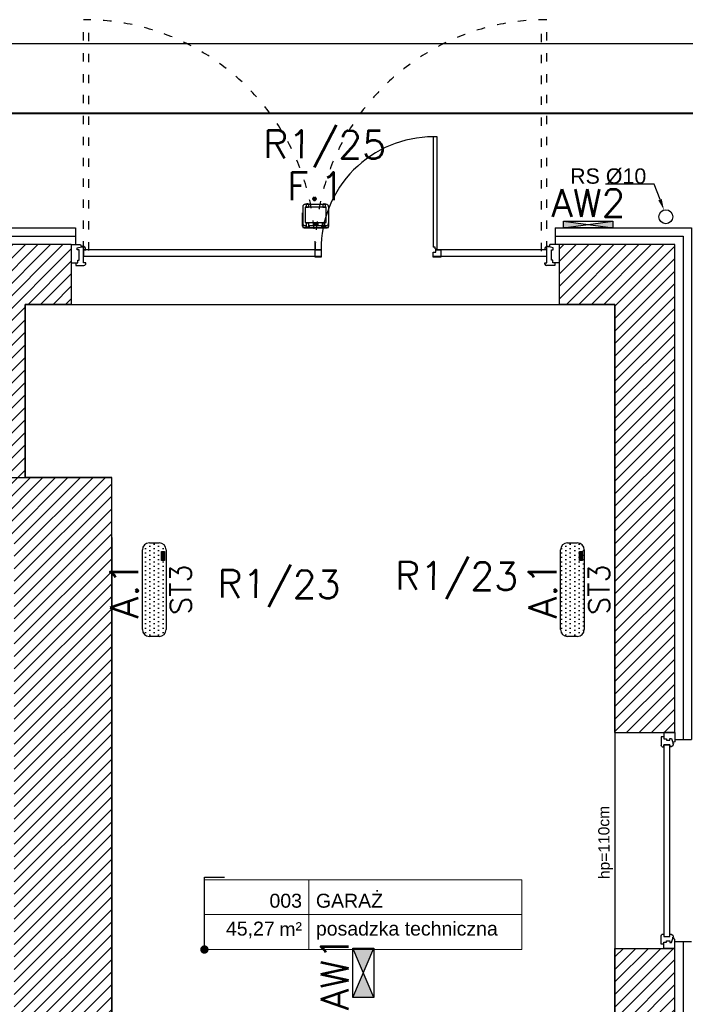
# Model space of a CAD drawing. Header units: millimetres. Extents: x 22250 to 51280, y -5012 to 7692.
# Tile 99 of 183: x 39904 to 40381, y 2942 to 3648. Entities that reach past the tile are written whole.
import ezdxf
from ezdxf import colors
from ezdxf.entities.mleader import LeaderData, LeaderLine
from ezdxf.enums import TextEntityAlignment as Align
from ezdxf.math import Vec2, Vec3

# ---------------------------------------------------------------- set-up
doc = ezdxf.new("R2010")
doc.units = ezdxf.units.MM
doc.linetypes.add('ACAD_ISO03W100', pattern=[30, 12, -18])
for name, color, linetype in [('_BI_LOGO', 140, 'Continuous'), ('_BI_OSW_OPIS', 140, 'Continuous'), ('_BI_OSW_OPRAWY', 140, 'Continuous'), ('E_podklad', 252, 'Continuous')]:
    doc.layers.add(name, color=color, linetype=linetype)
doc.layers.add('E_Obwody', color=3, linetype='Continuous', lineweight=13)
doc.styles.add('ARIAL', font='arial.ttf')
doc.styles.add('romans', font='romans.shx')
doc.styles.get("Standard").update_dxf_attribs({"font": 'arial.ttf'})
doc.linetypes.add('BATTING', pattern='A,0.0001,-0.1,[134,ltypeshp.shx,S=0.1,R=0,X=-0.1,Y=0],-0.2,[134,ltypeshp.shx,S=0.1,R=180,X=0.1,Y=0],-0.1', length=0.4001)

# ---------------------------------------------------------------- blocks, each defined once
blk = doc.blocks.new('*U206')
at = {"color": 144}
for p, q in [((45, 0), (45, -8)), ((45, 0), (51.68, 0)), ((45, 0), (45, -8)), ((51.68, 0), (52.26, -1.55)), ((193.32, 0), (192.74, -1.55)), ((200, 0), (193.32, 0)), ((200, 0), (200, -8)), ((49.24, -2.4), (52.26, -1.55)), ((49.24, -3.73), (49.24, -2.4)), ((50.61, -3.73), (49.24, -3.73)), ((49.59, -8), (49.59, -6.06)), ((49.59, -6.06), (50.61, -6.06)), ((50.61, -6.06), (50.61, -3.73)), ((52.26, -1.55), (53.11, -1.55)), ((53.11, -1.55), (53.01, -1.01)), ((53.75, -7.98), (53.75, -3.66)), ((53.75, -3.66), (55.38, -3.66)), ((191.25, -3.66), (189.62, -3.66)), ((191.25, -7.98), (191.25, -3.66)), ((191.89, -1.55), (191.99, -1.01)), ((192.74, -1.55), (191.89, -1.55)), ((195.76, -2.4), (192.74, -1.55)), ((194.39, -6.06), (194.39, -3.73)), ((194.39, -3.73), (195.76, -3.73)), ((195.41, -6.06), (194.39, -6.06)), ((195.41, -8), (195.41, -6.06)), ((195.76, -3.73), (195.76, -2.4)), ((45, -8), (48.2, -8)), ((48.2, -8), (48.2, -9.92)), ((48.2, -8), (49.59, -8)), ((48.2, -9.92), (54.06, -9.92)), ((55.34, -7.98), (53.75, -7.98)), ((55.34, -9.03), (55.34, -7.98)), ((189.66, -9.03), (189.66, -7.98)), ((189.66, -7.98), (191.25, -7.98)), ((196.8, -9.92), (190.94, -9.92)), ((196.8, -8), (195.41, -8)), ((200, -8), (196.8, -8)), ((196.8, -8), (196.8, -9.92))]:
    blk.add_line(p, q, dxfattribs=at)
blk.add_lwpolyline([(53.75, -3.66), (191.25, -3.66), (191.25, -7.98), (53.75, -7.98)], close=True, dxfattribs=at)
for centre, radius, start, end in [((52.87, -3.52), 2.51, 356.81051, 86.81051), ((192.13, -3.52), 2.51, 93.18949, 183.18949), ((53.97, -8.42), 1.5, 273.35533, 335.68535), ((191.03, -8.42), 1.5, 204.31465, 266.64467)]:
    blk.add_arc(centre, radius, start, end, dxfattribs=at)
blk = doc.blocks.new('*U211')
at = {"lineweight": 5}
for p, q in [((-75, -25), (-75, 25)), ((-75, 25), (0, 25)), ((0, 0), (0, 25)), ((0, 25), (152.71, 25)), ((152.71, 25), (152.71, -25)), ((-75, -25), (0, -25)), ((152.71, -25), (0, -25))]:
    blk.add_line(p, q, dxfattribs=at)
at = {"lineweight": 5, "ltscale": 18.5}
for p, q in [((0, 25), (0, -25)), ((-75, 0), (152.71, 0))]:
    blk.add_line(p, q, dxfattribs=at)
at = {"lineweight": 5, "ltscale": 18.5, "insert": (-5, -10.38), "char_height": 10, "attachment_point": 6, "style": 'ARIAL'}
blk.add_mtext('\\A1;m²', dxfattribs=at)
at = {"lineweight": 5, "style": 'ARIAL'}
blk.add_attdef('1NR', text='', height=10, dxfattribs=at).set_placement((-5, 5), align=Align.RIGHT)
blk.add_attdef('2POM', (5, 5), '', height=10, dxfattribs=at)
blk.add_attdef('4PL2', text='', height=10, dxfattribs=at).set_placement((-24.57, -5), align=Align.TOP_RIGHT)
blk.add_attdef('3POS', text='', height=10, dxfattribs=at).set_placement((5, -5), align=Align.TOP_LEFT)
blk = doc.blocks.new('_Dot')
at = {"color": 0, "linetype": 'ByBlock', "lineweight": -2}
blk.add_line((-0.5, 0), (-1, 0), dxfattribs=at)
at = {"color": 0, "linetype": 'ByBlock', "const_width": 0.5}
blk.add_lwpolyline([(-0.25, 0, 1), (0.25, 0, 1)], format="xyb", close=True, dxfattribs=at)
blk = doc.blocks.new('*U967')
blk.add_lwpolyline([(-71, 0), (0, 0), (0, 42), (-71, 42)], close=True)
at = {"lineweight": 40}
blk.add_lwpolyline([(-68, 1), (-1, 1), (-1, 41), (-68, 41)], close=True, dxfattribs=at)
blk = doc.blocks.new('BI_LOGO')
at = {"layer": '_BI_LOGO', "linetype": 'Continuous'}
for p, q in [((0, 2.16), (6.37, 2.16)), ((0, 0), (0, 2.16)), ((6.37, 0), (0, 0)), ((0.17, 0.57), (0.17, 1.93)), ((0.17, 1.93), (0.75, 1.93)), ((0.76, 0.57), (0.17, 0.57)), ((0.45, 1.67), (0.82, 1.67)), ((0.45, 1.39), (0.45, 1.67)), ((0.82, 1.39), (0.45, 1.39)), ((0.45, 1.16), (0.84, 1.16)), ((0.45, 0.81), (0.45, 1.16)), ((0.84, 0.81), (0.45, 0.81)), ((0.75, 1.93), (0.8, 1.93)), ((0.81, 0.57), (0.76, 0.57)), ((0.8, 1.93), (0.84, 1.92)), ((0.86, 0.57), (0.81, 0.57)), ((0.82, 1.67), (0.85, 1.67)), ((0.85, 1.4), (0.82, 1.39)), ((0.84, 1.92), (0.89, 1.92)), ((0.84, 1.16), (0.87, 1.16)), ((0.87, 0.82), (0.84, 0.81)), ((0.85, 1.67), (0.88, 1.66)), ((0.88, 1.4), (0.85, 1.4)), ((0.9, 0.57), (0.86, 0.57)), ((0.87, 1.16), (0.9, 1.15)), ((0.9, 0.82), (0.87, 0.82)), ((0.88, 1.66), (0.9, 1.65)), ((0.9, 1.42), (0.88, 1.4)), ((0.89, 1.92), (0.93, 1.91)), ((0.9, 1.65), (0.92, 1.63)), ((0.92, 1.43), (0.9, 1.42)), ((0.9, 1.15), (0.92, 1.13)), ((0.93, 0.84), (0.9, 0.82)), ((0.94, 0.58), (0.9, 0.57)), ((0.92, 1.63), (0.94, 1.61)), ((0.94, 1.45), (0.92, 1.43)), ((0.92, 1.13), (0.95, 1.12)), ((0.93, 1.91), (0.97, 1.91)), ((0.95, 0.85), (0.93, 0.84)), ((0.94, 1.61), (0.95, 1.59)), ((0.95, 1.47), (0.94, 1.45)), ((0.98, 0.59), (0.94, 0.58)), ((0.95, 1.59), (0.96, 1.57)), ((0.96, 1.5), (0.95, 1.47)), ((0.95, 1.12), (0.96, 1.1)), ((0.96, 0.87), (0.95, 0.85)), ((0.96, 1.57), (0.96, 1.54)), ((0.96, 1.54), (0.96, 1.52)), ((0.96, 1.52), (0.96, 1.5)), ((0.96, 1.1), (0.98, 1.08)), ((0.98, 0.89), (0.96, 0.87)), ((0.97, 1.91), (1, 1.9)), ((0.98, 1.08), (0.99, 1.05)), ((0.99, 0.92), (0.98, 0.89)), ((1.04, 0.61), (0.98, 0.59)), ((0.99, 1.05), (0.99, 1.03)), ((0.99, 1.03), (1, 1)), ((1, 0.94), (0.99, 0.92)), ((1, 1.9), (1.06, 1.88)), ((1, 1), (1, 0.97)), ((1, 0.97), (1, 0.94)), ((1.09, 0.63), (1.04, 0.61)), ((1.06, 1.88), (1.1, 1.86)), ((1.11, 1.31), (1.08, 1.29)), ((1.08, 1.29), (1.13, 1.27)), ((1.14, 0.66), (1.09, 0.63)), ((1.1, 1.86), (1.14, 1.83)), ((1.13, 1.33), (1.11, 1.31)), ((1.16, 1.36), (1.13, 1.33)), ((1.13, 1.27), (1.17, 1.25)), ((1.14, 1.83), (1.18, 1.79)), ((1.18, 0.69), (1.14, 0.66)), ((1.18, 1.39), (1.16, 1.36)), ((1.17, 1.25), (1.2, 1.22)), ((1.18, 1.79), (1.2, 1.76)), ((1.2, 1.43), (1.18, 1.39)), ((1.22, 0.74), (1.18, 0.69)), ((1.2, 1.76), (1.22, 1.72)), ((1.22, 1.46), (1.2, 1.43)), ((1.2, 1.22), (1.23, 1.18)), ((1.22, 1.72), (1.23, 1.68)), ((1.23, 1.5), (1.22, 1.46)), ((1.25, 0.79), (1.22, 0.74)), ((1.23, 1.68), (1.24, 1.64)), ((1.24, 1.54), (1.23, 1.5)), ((1.23, 1.18), (1.25, 1.13)), ((1.24, 1.64), (1.24, 1.59)), ((1.24, 1.59), (1.24, 1.54)), ((1.25, 1.13), (1.27, 1.1)), ((1.26, 0.83), (1.25, 0.79)), ((1.27, 0.87), (1.26, 0.83)), ((1.27, 1.15), (1.28, 1.19)), ((1.27, 1.1), (1.27, 1.15)), ((1.27, 1.05), (1.27, 1.1)), ((1.27, 1.01), (1.27, 1.05)), ((1.27, 0.96), (1.27, 1.01)), ((1.28, 0.91), (1.27, 0.96)), ((1.28, 0.91), (1.27, 0.87)), ((1.28, 1.19), (1.29, 1.23)), ((1.29, 0.88), (1.28, 0.91)), ((1.29, 1.23), (1.3, 1.27)), ((1.3, 0.84), (1.29, 0.88)), ((1.3, 1.27), (1.32, 1.32)), ((1.31, 0.81), (1.3, 0.84)), ((1.33, 0.77), (1.31, 0.81)), ((1.32, 1.32), (1.35, 1.37)), ((1.35, 0.73), (1.33, 0.77)), ((1.35, 1.37), (1.37, 1.41)), ((1.38, 0.7), (1.35, 0.73)), ((1.37, 1.41), (1.4, 1.44)), ((1.4, 0.67), (1.38, 0.7)), ((1.4, 1.44), (1.44, 1.48)), ((1.43, 0.64), (1.4, 0.67)), ((1.47, 0.62), (1.43, 0.64)), ((1.44, 1.48), (1.48, 1.51)), ((1.5, 0.59), (1.47, 0.62)), ((1.48, 1.51), (1.52, 1.54)), ((1.54, 0.58), (1.5, 0.59)), ((1.52, 1.54), (1.56, 1.56)), ((2.18, 0.99), (1.53, 0.98)), ((1.53, 0.98), (1.54, 0.93)), ((1.54, 0.93), (1.56, 0.88)), ((1.58, 0.56), (1.54, 0.58)), ((1.56, 1.56), (1.6, 1.57)), ((1.57, 1.22), (1.56, 1.17)), ((1.56, 1.17), (1.93, 1.17)), ((1.56, 0.88), (1.58, 0.83)), ((1.58, 1.27), (1.57, 1.22)), ((1.61, 1.31), (1.58, 1.27)), ((1.58, 0.83), (1.6, 0.8)), ((1.62, 0.55), (1.58, 0.56)), ((1.6, 1.57), (1.65, 1.58)), ((1.6, 0.8), (1.64, 0.77)), ((1.65, 1.34), (1.61, 1.31)), ((1.66, 0.54), (1.62, 0.55)), ((1.64, 0.77), (1.68, 0.76)), ((1.65, 1.58), (1.7, 1.59)), ((1.7, 1.36), (1.65, 1.34)), ((1.71, 0.53), (1.66, 0.54)), ((1.68, 0.76), (1.73, 0.75)), ((1.7, 1.59), (1.75, 1.59)), ((1.75, 1.36), (1.7, 1.36)), ((1.75, 0.53), (1.71, 0.53)), ((1.73, 0.75), (1.77, 0.75)), ((1.75, 1.59), (1.8, 1.59)), ((1.79, 1.35), (1.75, 1.36)), ((1.8, 0.53), (1.75, 0.53)), ((1.77, 0.75), (1.8, 0.76)), ((1.83, 1.33), (1.79, 1.35)), ((1.8, 1.59), (1.85, 1.58)), ((1.8, 0.76), (1.83, 0.77)), ((1.85, 0.54), (1.8, 0.53)), ((1.87, 1.3), (1.83, 1.33)), ((1.83, 0.77), (1.86, 0.79)), ((1.85, 1.58), (1.89, 1.57)), ((1.9, 0.55), (1.85, 0.54)), ((1.86, 0.79), (1.88, 0.81)), ((1.9, 1.26), (1.87, 1.3)), ((1.88, 0.81), (1.89, 0.83)), ((1.89, 1.57), (1.93, 1.56)), ((1.89, 0.83), (1.9, 0.86)), ((1.92, 1.22), (1.9, 1.26)), ((1.9, 0.86), (2.2, 0.86)), ((1.95, 0.56), (1.9, 0.55)), ((1.93, 1.17), (1.92, 1.22)), ((1.93, 1.56), (1.97, 1.54)), ((1.99, 0.59), (1.95, 0.56)), ((1.97, 1.54), (2.01, 1.51)), ((2.04, 0.61), (1.99, 0.59)), ((2.01, 1.51), (2.05, 1.49)), ((2.08, 0.64), (2.04, 0.61)), ((2.05, 1.49), (2.08, 1.45)), ((2.08, 1.45), (2.11, 1.42)), ((2.11, 0.68), (2.08, 0.64)), ((2.11, 1.42), (2.13, 1.38)), ((2.14, 0.72), (2.11, 0.68)), ((2.13, 1.38), (2.15, 1.34)), ((2.17, 0.76), (2.14, 0.72)), ((2.15, 1.34), (2.18, 1.29)), ((2.17, 1.06), (2.18, 1.11)), ((2.18, 0.99), (2.17, 1.06)), ((2.18, 0.8), (2.17, 0.76)), ((2.18, 1.29), (2.19, 1.25)), ((2.18, 1.15), (2.19, 1.19)), ((2.18, 1.11), (2.18, 1.15)), ((2.18, 0.96), (2.18, 0.99)), ((2.19, 0.91), (2.18, 0.96)), ((2.2, 0.86), (2.18, 0.8)), ((2.19, 1.24), (2.2, 1.28)), ((2.19, 1.25), (2.19, 1.24)), ((2.19, 1.19), (2.19, 1.24)), ((2.21, 0.86), (2.19, 0.91)), ((2.19, 0.46), (2.48, 0.46)), ((2.2, 0.4), (2.19, 0.46)), ((2.2, 1.28), (2.22, 1.32)), ((2.21, 0.36), (2.2, 0.4)), ((2.22, 0.81), (2.21, 0.86)), ((2.22, 0.33), (2.21, 0.36)), ((2.22, 1.32), (2.23, 1.37)), ((2.24, 0.77), (2.22, 0.81)), ((2.24, 0.32), (2.22, 0.33)), ((2.23, 1.37), (2.26, 1.41)), ((2.27, 0.73), (2.24, 0.77)), ((2.26, 0.29), (2.24, 0.32)), ((2.26, 1.41), (2.28, 1.45)), ((2.29, 0.26), (2.26, 0.29)), ((2.29, 0.7), (2.27, 0.73)), ((2.28, 1.45), (2.31, 1.48)), ((2.32, 0.66), (2.29, 0.7)), ((2.33, 0.23), (2.29, 0.26)), ((2.31, 1.48), (2.35, 1.51)), ((2.36, 0.63), (2.32, 0.66)), ((2.38, 0.21), (2.33, 0.23)), ((2.35, 1.51), (2.38, 1.54)), ((2.39, 0.61), (2.36, 0.63)), ((2.38, 1.54), (2.43, 1.56)), ((2.43, 0.18), (2.38, 0.21)), ((2.43, 0.59), (2.39, 0.61)), ((2.43, 1.56), (2.47, 1.57)), ((2.48, 0.58), (2.43, 0.59)), ((2.46, 0.17), (2.43, 0.18)), ((2.43, 0.18), (2.43, 0.18)), ((2.46, 1.15), (2.45, 1.1)), ((2.45, 1.1), (2.45, 1.05)), ((2.45, 1.05), (2.45, 1)), ((2.45, 1), (2.46, 0.96)), ((2.47, 1.19), (2.46, 1.15)), ((2.46, 0.96), (2.47, 0.92)), ((2.5, 0.16), (2.46, 0.17)), ((2.47, 1.57), (2.52, 1.58)), ((2.48, 1.22), (2.47, 1.19)), ((2.47, 0.92), (2.49, 0.88)), ((2.49, 1.26), (2.48, 1.22)), ((2.52, 0.57), (2.48, 0.58)), ((2.48, 0.46), (2.49, 0.43)), ((2.51, 1.28), (2.49, 1.26)), ((2.49, 0.88), (2.51, 0.85)), ((2.49, 0.43), (2.52, 0.41)), ((2.55, 0.16), (2.5, 0.16)), ((2.53, 1.31), (2.51, 1.28)), ((2.51, 0.85), (2.54, 0.83)), ((2.52, 1.58), (2.58, 1.58)), ((2.57, 0.57), (2.52, 0.57)), ((2.52, 0.41), (2.54, 0.38)), ((2.56, 1.32), (2.53, 1.31)), ((2.54, 0.83), (2.57, 0.8)), ((2.54, 0.38), (2.57, 0.37)), ((2.59, 0.16), (2.55, 0.16)), ((2.59, 1.34), (2.56, 1.32)), ((2.57, 0.8), (2.61, 0.79)), ((2.61, 0.57), (2.57, 0.57)), ((2.57, 0.37), (2.62, 0.37)), ((2.58, 1.58), (2.64, 1.58)), ((2.62, 1.34), (2.59, 1.34)), ((2.64, 0.15), (2.59, 0.16)), ((2.61, 0.79), (2.65, 0.79)), ((2.65, 0.57), (2.61, 0.57)), ((2.65, 1.35), (2.62, 1.34)), ((2.62, 0.37), (2.66, 0.37)), ((2.64, 1.58), (2.7, 1.57)), ((2.69, 0.15), (2.64, 0.15)), ((2.71, 1.34), (2.65, 1.35)), ((2.65, 0.79), (2.71, 0.79)), ((2.69, 0.58), (2.65, 0.57)), ((2.66, 0.37), (2.7, 0.37)), ((2.73, 0.59), (2.69, 0.58)), ((2.74, 0.16), (2.69, 0.15)), ((2.7, 1.57), (2.75, 1.55)), ((2.7, 0.37), (2.74, 0.38)), ((2.75, 1.33), (2.71, 1.34)), ((2.71, 0.79), (2.75, 0.81)), ((2.77, 0.6), (2.73, 0.59)), ((2.74, 0.38), (2.77, 0.39)), ((2.78, 0.16), (2.74, 0.16)), ((2.75, 1.55), (2.79, 1.52)), ((2.79, 1.3), (2.75, 1.33)), ((2.75, 0.81), (2.79, 0.83)), ((2.8, 0.62), (2.77, 0.6)), ((2.77, 0.39), (2.8, 0.41)), ((2.83, 0.17), (2.78, 0.16)), ((2.79, 1.52), (2.83, 1.49)), ((2.82, 1.27), (2.79, 1.3)), ((2.79, 0.83), (2.82, 0.87)), ((2.83, 0.64), (2.8, 0.62)), ((2.8, 0.41), (2.83, 0.43)), ((2.84, 1.22), (2.82, 1.27)), ((2.82, 0.87), (2.84, 0.91)), ((2.83, 1.49), (2.86, 1.44)), ((2.86, 0.67), (2.83, 0.64)), ((2.83, 0.43), (2.84, 0.46)), ((2.87, 0.18), (2.83, 0.17)), ((2.86, 1.17), (2.84, 1.22)), ((2.84, 0.91), (2.86, 0.96)), ((2.84, 0.46), (2.85, 0.5)), ((2.85, 0.5), (2.86, 0.54)), ((2.86, 1.44), (2.86, 1.56)), ((2.86, 1.56), (3.13, 1.56)), ((2.87, 1.12), (2.86, 1.17)), ((2.86, 0.96), (2.87, 1.01)), ((2.86, 0.58), (2.86, 0.67)), ((2.86, 0.54), (2.86, 0.58)), ((2.87, 1.06), (2.87, 1.12)), ((2.87, 1.01), (2.87, 1.06)), ((2.9, 0.19), (2.87, 0.18)), ((2.94, 0.2), (2.9, 0.19)), ((2.98, 0.23), (2.94, 0.2)), ((3.02, 0.26), (2.98, 0.23)), ((3.04, 0.29), (3.02, 0.26)), ((3.07, 0.33), (3.04, 0.29)), ((3.09, 0.38), (3.07, 0.33)), ((3.11, 0.43), (3.09, 0.38)), ((3.13, 0.49), (3.11, 0.43)), ((3.13, 1.56), (3.13, 0.72)), ((3.13, 0.72), (3.13, 0.67)), ((3.13, 0.67), (3.13, 0.62)), ((3.13, 0.62), (3.13, 0.58)), ((3.13, 0.58), (3.13, 0.53)), ((3.13, 0.53), (3.13, 0.49)), ((3.22, 0.55), (3.22, 1.9)), ((3.22, 1.9), (3.5, 1.9)), ((3.5, 0.55), (3.22, 0.55)), ((3.5, 1.9), (3.5, 1.46)), ((3.5, 1.46), (3.51, 1.49)), ((3.51, 1.22), (3.5, 1.18)), ((3.5, 1.18), (3.5, 1.13)), ((3.5, 1.13), (3.5, 1.08)), ((3.5, 1.08), (3.5, 0.55)), ((3.51, 1.49), (3.54, 1.51)), ((3.52, 1.25), (3.51, 1.22)), ((3.54, 1.28), (3.52, 1.25)), ((3.54, 1.51), (3.57, 1.53)), ((3.55, 1.3), (3.54, 1.28)), ((3.59, 1.33), (3.55, 1.3)), ((3.57, 1.53), (3.6, 1.55)), ((3.65, 1.35), (3.59, 1.33)), ((3.6, 1.55), (3.64, 1.56)), ((3.64, 1.56), (3.69, 1.58)), ((3.7, 1.36), (3.65, 1.35)), ((3.69, 1.58), (3.73, 1.58)), ((3.74, 1.35), (3.7, 1.36)), ((3.73, 1.58), (3.77, 1.59)), ((3.77, 1.33), (3.74, 1.35)), ((3.77, 1.59), (3.81, 1.59)), ((3.8, 1.31), (3.77, 1.33)), ((3.82, 1.29), (3.8, 1.31)), ((3.81, 1.59), (3.86, 1.58)), ((3.83, 1.26), (3.82, 1.29)), ((3.84, 1.23), (3.83, 1.26)), ((3.85, 1.19), (3.84, 1.23)), ((3.85, 1.15), (3.85, 1.19)), ((3.85, 1.1), (3.85, 1.15)), ((3.85, 0.56), (3.85, 1.1)), ((4.13, 0.56), (3.85, 0.56)), ((3.86, 1.58), (3.9, 1.57)), ((3.9, 1.57), (3.94, 1.56)), ((3.94, 1.56), (3.98, 1.54)), ((3.98, 1.54), (4.01, 1.51)), ((4.01, 1.51), (4.04, 1.48)), ((4.04, 1.48), (4.07, 1.45)), ((4.07, 1.45), (4.09, 1.41)), ((4.09, 1.41), (4.11, 1.36)), ((4.11, 1.36), (4.12, 1.31)), ((4.12, 1.31), (4.12, 1.27)), ((4.12, 1.27), (4.13, 1.22)), ((4.13, 1.22), (4.13, 1.17)), ((4.13, 1.17), (4.13, 0.56)), ((4.14, 1.14), (4.15, 1.18)), ((4.14, 1.09), (4.14, 1.14)), ((4.14, 1.05), (4.14, 1.09)), ((4.14, 1), (4.14, 1.05)), ((4.14, 0.96), (4.14, 1)), ((4.15, 0.92), (4.14, 0.96)), ((4.15, 1.18), (4.16, 1.23)), ((4.16, 0.88), (4.15, 0.92)), ((4.16, 1.23), (4.17, 1.27)), ((4.17, 0.84), (4.16, 0.88)), ((4.17, 1.27), (4.19, 1.32)), ((4.18, 0.8), (4.17, 0.84)), ((4.2, 0.77), (4.18, 0.8)), ((4.19, 1.32), (4.22, 1.36)), ((4.22, 0.73), (4.2, 0.77)), ((4.22, 1.36), (4.24, 1.4)), ((4.25, 0.69), (4.22, 0.73)), ((4.24, 1.4), (4.28, 1.44)), ((4.28, 0.66), (4.25, 0.69)), ((4.28, 1.44), (4.31, 1.47)), ((4.31, 0.64), (4.28, 0.66)), ((4.31, 1.47), (4.35, 1.5)), ((4.34, 0.61), (4.31, 0.64)), ((4.38, 0.59), (4.34, 0.61)), ((4.35, 1.5), (4.39, 1.53)), ((4.41, 0.57), (4.38, 0.59)), ((4.39, 1.53), (4.43, 1.55)), ((5.09, 0.98), (4.41, 0.97)), ((4.41, 0.97), (4.41, 0.93)), ((4.41, 0.93), (4.43, 0.87)), ((4.45, 0.55), (4.41, 0.57)), ((4.43, 1.55), (4.47, 1.57)), ((4.44, 1.22), (4.43, 1.16)), ((4.43, 1.16), (4.79, 1.16)), ((4.43, 0.87), (4.45, 0.83)), ((4.46, 1.27), (4.44, 1.22)), ((4.45, 0.83), (4.48, 0.79)), ((4.49, 0.54), (4.45, 0.55)), ((4.49, 1.32), (4.46, 1.27)), ((4.47, 1.57), (4.52, 1.58)), ((4.48, 0.79), (4.51, 0.77)), ((4.52, 1.34), (4.49, 1.32)), ((4.54, 0.53), (4.49, 0.54)), ((4.51, 0.77), (4.56, 0.75)), ((4.52, 1.58), (4.57, 1.58)), ((4.57, 1.35), (4.52, 1.34)), ((4.58, 0.53), (4.54, 0.53)), ((4.56, 0.75), (4.6, 0.75)), ((4.57, 1.58), (4.62, 1.59)), ((4.63, 1.36), (4.57, 1.35)), ((4.62, 0.53), (4.58, 0.53)), ((4.6, 0.75), (4.64, 0.75)), ((4.62, 1.59), (4.67, 1.58)), ((4.67, 0.53), (4.62, 0.53)), ((4.67, 1.35), (4.63, 1.36)), ((4.64, 0.75), (4.67, 0.75)), ((4.67, 1.58), (4.72, 1.58)), ((4.71, 1.33), (4.67, 1.35)), ((4.67, 0.75), (4.7, 0.76)), ((4.72, 0.54), (4.67, 0.53)), ((4.7, 0.76), (4.73, 0.78)), ((4.74, 1.3), (4.71, 1.33)), ((4.72, 1.58), (4.76, 1.57)), ((4.77, 0.54), (4.72, 0.54)), ((4.73, 0.78), (4.75, 0.8)), ((4.77, 1.26), (4.74, 1.3)), ((4.75, 0.8), (4.77, 0.83)), ((4.76, 1.57), (4.8, 1.55)), ((4.79, 1.21), (4.77, 1.26)), ((4.77, 0.83), (4.78, 0.86)), ((4.82, 0.56), (4.77, 0.54)), ((4.78, 0.86), (5.07, 0.85)), ((4.79, 1.16), (4.79, 1.21)), ((4.8, 1.55), (4.85, 1.53)), ((4.87, 0.58), (4.82, 0.56)), ((4.85, 1.53), (4.88, 1.51)), ((4.91, 0.61), (4.87, 0.58)), ((4.88, 1.51), (4.92, 1.48)), ((4.95, 0.64), (4.91, 0.61)), ((4.92, 1.48), (4.95, 1.45)), ((4.95, 1.45), (4.98, 1.41)), ((4.98, 0.67), (4.95, 0.64)), ((4.98, 1.41), (5, 1.37)), ((5.01, 0.71), (4.98, 0.67)), ((5, 1.37), (5.03, 1.33)), ((5.04, 0.75), (5.01, 0.71)), ((5.03, 1.33), (5.05, 1.29)), ((5.06, 0.8), (5.04, 0.75)), ((5.05, 1.29), (5.06, 1.25)), ((5.06, 1.25), (5.07, 1.21)), ((5.07, 0.85), (5.06, 0.8)), ((5.07, 1.21), (5.08, 1.17)), ((5.08, 1.17), (5.08, 1.12)), ((5.08, 1.12), (5.09, 1.08)), ((5.09, 1.08), (5.09, 1.03)), ((5.09, 1.03), (5.09, 0.98)), ((5.1, 0.55), (5.1, 1.91)), ((5.1, 1.91), (5.37, 1.91)), ((5.37, 0.55), (5.1, 0.55)), ((5.37, 1.91), (5.37, 0.55)), ((5.47, 0.54), (5.47, 1.9)), ((5.47, 1.9), (5.74, 1.9)), ((5.74, 0.54), (5.47, 0.54)), ((5.74, 1.9), (5.74, 0.54)), ((5.84, 1.65), (5.84, 1.91)), ((5.84, 1.91), (6.11, 1.91)), ((6.11, 1.65), (5.84, 1.65)), ((5.84, 0.55), (5.84, 1.55)), ((5.84, 1.55), (6.11, 1.55)), ((6.11, 0.55), (5.84, 0.55)), ((6.11, 1.91), (6.11, 1.65)), ((6.11, 1.55), (6.11, 0.55)), ((6.37, 2.16), (6.37, 0))]:
    blk.add_line(p, q, dxfattribs=at)
blk = doc.blocks.new('A.1 ST3')
at = {"layer": '_BI_OSW_OPRAWY'}
h = blk.add_hatch(dxfattribs=at)
h.set_pattern_fill('DOTS', color=256, scale=2)
h.set_pattern_definition([(0, (-2345.8168, -6450), (1.5875, 3.175), [0, -3.175])])
h.paths.add_polyline_path([(33.55, 3.5, 0.414214), (28.55, 8.5), (-28.55, 8.5, 0.414214), (-33.55, 3.5), (-33.55, -3.5, 0.414214), (-28.55, -8.5), (28.55, -8.5, 0.414214), (33.55, -3.5)])
h.paths.add_polyline_path([(20.95, -5.12), (27.31, -5.12), (27.31, -7.27), (20.95, -7.27)], flags=16)
h.paths.add_polyline_path([(22.37, -6.1), (22.3, -6.08), (22.3, -6.1)], flags=0)
h.paths.add_polyline_path([(21.79, -6.11), (22.02, -6.14), (22.03, -6.11)], flags=0)
h.paths.add_polyline_path([(22.08, -5.94), (22.1, -5.91), (21.88, -5.66), (22.06, -5.96)], flags=0)
h.paths.add_polyline_path([(22.16, -5.55), (22.14, -5.51), (22.12, -5.48), (22.09, -5.45), (22.05, -5.42), (22, -5.39), (21.95, -5.37), (21.91, -5.36), (21.87, -5.36), (21.83, -5.35), (21.79, -5.35), (21.74, -5.34), (21.7, -5.34), (21.4, -5.34), (21.4, -5.6), (21.76, -5.6), (22.13, -5.63), (21.94, -5.78), (22.14, -6.04), (22.27, -5.9)], flags=0)
h.paths.add_polyline_path([(21.12, -5.34), (21.12, -6.46), (21.4, -6.46), (21.4, -6.11)], flags=0)
h.paths.add_polyline_path([(23.06, -6.29), (22.85, -6.01), (22.97, -6.29)], flags=0)
h.paths.add_polyline_path([(23.07, -6.41), (23.07, -6.38), (23.02, -6.4), (23.03, -6.41)], flags=0)
h.paths.add_polyline_path([(22.6, -5.93), (22.64, -5.92), (23.02, -5.87), (23.06, -5.86), (23.05, -5.85), (23.03, -5.82), (22.99, -5.79), (22.96, -5.76), (22.92, -5.73), (22.88, -5.72), (22.84, -5.7), (22.79, -5.69), (22.76, -5.68), (22.56, -5.96)], flags=0)
h.paths.add_polyline_path([(22.5, -6.39), (22.53, -6.44), (22.55, -6.48), (22.58, -6.5), (22.63, -6.51), (22.68, -6.52), (22.72, -6.52), (23.08, -6.45), (23.1, -6.32), (22.53, -6.64), (22.49, -6.34)], flags=0)
h.paths.add_polyline_path([(23.58, -5.69), (23.81, -5.72), (23.81, -5.64), (23.47, -5.69), (23.52, -5.69)], flags=0)
h.paths.add_polyline_path([(25.15, -5.79), (25.1, -6.09), (25.17, -5.8)], flags=0)
h.paths.add_polyline_path([(25.35, -6.3), (25.36, -6.35), (25.38, -6.4), (25.38, -6.41), (25.78, -6.41), (25.76, -6.29)], flags=0)
h.paths.add_polyline_path([(26.05, -6.11), (26.03, -6.11), (26.05, -6.34)], flags=0)
h.paths.add_polyline_path([(25.08, -6.59), (25.09, -6.6), (25.08, -5.96)], flags=0)
h.paths.add_polyline_path([(26.32, -5.37), (26.69, -5.37), (26.78, -5.37), (26.78, -5.36), (27.06, -5.36), (27.06, -5.62), (27.06, -5.72), (27.06, -5.72), (27.06, -6.72), (26.79, -6.72), (26.69, -6.72), (26.69, -6.73), (26.32, -6.73)], flags=0)
h.paths.add_polyline_path([(21.71, -6.71), (21.76, -6.7), (21.8, -6.7), (21.85, -6.7), (21.89, -6.69), (21.93, -6.68), (21.98, -6.67), (22.04, -6.64), (22.09, -6.61), (22.13, -6.58), (22.16, -6.54), (22.24, -6.41), (22.22, -6.37), (22.19, -6.58), (22.22, -6.59), (22.21, -6.17), (22.14, -5.95), (22.46, -5.74), (22.5, -5.72), (22.55, -5.7), (22.93, -5.61), (23.14, -6.01), (23.15, -5.99), (23.16, -5.95), (23.18, -5.91), (23.35, -5.58), (23.68, -5.71), (24.16, -5.71), (24.16, -5.37), (24.44, -5.37), (24.44, -5.65), (25.07, -5.71), (25.07, -5.83), (25.51, -5.67), (25.5, -5.69), (25.84, -5.64), (25.97, -5.94), (25.95, -5.9), (25.93, -5.86), (25.9, -5.82), (25.87, -5.79), (25.83, -5.76), (25.79, -5.74), (25.75, -5.72), (25.71, -5.71), (25.66, -5.69), (25.62, -5.69), (25.6, -5.69), (25.6, -5.7), (25.72, -6.01), (25.69, -5.97), (25.65, -5.94), (25.61, -5.92), (25.57, -5.92), (25.52, -5.92), (25.47, -5.93), (25.22, -6.1), (25.02, -5.83), (25.05, -5.88), (25.4, -5.71), (25.84, -6.11), (25.6, -6.74), (25.62, -6.74), (25.67, -6.74), (25.72, -6.73), (25.77, -6.71), (25.81, -6.69), (25.86, -6.67), (25.9, -6.64), (25.93, -6.6), (25.96, -6.56), (25.98, -6.52), (26, -6.47), (26.11, -6.09), (25.93, -5.86), (26.13, -6.17), (25.89, -6.76), (25.21, -6.73), (25.2, -6.72), (24.8, -6.72), (24.8, -6.17), (24.8, -6.12), (24.79, -6.08), (24.79, -6.04), (24.78, -6.01), (24.76, -5.98), (24.74, -5.96), (24.72, -5.94), (24.68, -5.93), (24.64, -5.92), (24.59, -5.92), (24.54, -5.95), (24.5, -5.97), (24.48, -5.99), (24.46, -6.02), (24.45, -6.06), (24.45, -6.09), (24.44, -6.14), (24.44, -6.19), (24.44, -6.72), (24.2, -6.72), (23.87, -7.14), (23.49, -7.11), (23.45, -7.11), (23.41, -7.1), (23.37, -7.09), (23.32, -7.07), (23.28, -7.04), (22.98, -6.82), (23.01, -6.75), (22.99, -6.75), (23.04, -6.8), (23.06, -6.72), (22.37, -6.75), (22.3, -6.58), (21.84, -6.71)], flags=0)
h.paths.add_polyline_path([(23.14, -6.02), (23.2, -6.26), (23.25, -6.3), (23.26, -6.28), (23.12, -5.98)], flags=0)
h.paths.add_polyline_path([(22.12, -6.23), (22.27, -6.5), (22.11, -6.17), (22.29, -5.91)], flags=0)
h.paths.add_polyline_path([(23.53, -5.72), (23.77, -6.01), (23.79, -6.05), (23.8, -6.1), (23.81, -6.15), (23.82, -6.21), (23.81, -6.27), (23.81, -6.31), (23.81, -6.77), (23.17, -6.65), (23.13, -6.32), (23.14, -6.37), (23.15, -6.41), (23.22, -6.6), (23.42, -6.81), (23.42, -6.81), (23.66, -6.7), (23.65, -6.69), (23.61, -6.7), (23.76, -6.41), (23.73, -6.44), (23.46, -6.62), (23.4, -6.27), (23.4, -6.23), (23.4, -6.17), (23.41, -6.13), (23.41, -6.08)], flags=0)
h.paths.add_polyline_path([(23.65, -6.48), (23.84, -6.42), (23.76, -7.11), (23.77, -7.1), (23.81, -7.09), (23.85, -7.08), (23.89, -7.07), (23.93, -7.04), (24.08, -6.91), (24.08, -6.66), (24.08, -6.81), (24.08, -6.71), (24.06, -7.08), (23.6, -7.13), (23.27, -6.52)], flags=0)
h.paths.add_polyline_path([(24.67, -5.69), (25.02, -5.65), (25.07, -6), (25.1, -6.37), (25.17, -6.7), (25.48, -6.74), (25.14, -6.67), (25.1, -6.36), (25.1, -6.37), (25.07, -6), (25.06, -5.96), (25.06, -5.91), (24.95, -5.61), (24.63, -5.7)], flags=0)
h.paths.add_polyline_path([(25.16, -5.91), (24.99, -6.24), (25.15, -6.51), (24.99, -6.18)], flags=0)
for p, q in [((-28.55, 8.5), (28.55, 8.5)), ((-33.55, -3.5), (-33.55, 3.5)), ((33.55, 3.5), (33.55, -3.5)), ((28.55, -8.5), (-28.55, -8.5))]:
    blk.add_line(p, q, dxfattribs=at)
for centre, start, end in [((-28.55, 3.5), 90, 180), ((28.55, 3.5), 0, 90), ((-28.55, -3.5), 180, 270), ((28.55, -3.5), 270, 0)]:
    blk.add_arc(centre, 5, start, end, dxfattribs=at)
blk.add_blockref('BI_LOGO', (20.95, -7.27), dxfattribs=at)
at = {"layer": '_BI_OSW_OPIS', "style": 'romans'}
blk.add_attdef('A.1', text='', height=20, dxfattribs=at).set_placement((0, 11.5), align=Align.CENTER)
blk.add_attdef('ST3', text='', height=15, dxfattribs=at).set_placement((0, -11.5), align=Align.TOP_CENTER)
blk = doc.blocks.new('AW1')
at = {"layer": '_BI_OSW_OPRAWY'}
h = blk.add_hatch(color=1, dxfattribs=at)
h.paths.add_polyline_path([(17.7, -7.6), (17.7, 7.6), (0, 0)])
h.paths.add_polyline_path([(0, 0), (-17.7, 7.6), (-17.7, -7.6)])
for p, q in [((-17.7, -7.6), (17.7, 7.6)), ((-17.7, 7.6), (17.7, -7.6))]:
    blk.add_line(p, q, dxfattribs=at)
blk.add_lwpolyline([(-17.7, 7.6), (17.7, 7.6), (17.7, -7.6), (-17.7, -7.6), (-17.7, 7.6)], dxfattribs=at)
at = {"layer": '_BI_OSW_OPIS', "color": 1, "style": 'romans'}
blk.add_attdef('AW1', text='', height=20, dxfattribs=at).set_placement((0, 10.6), align=Align.CENTER)
blk = doc.blocks.new('F.1')
at = {"layer": '_BI_OSW_OPRAWY'}
for p, q in [((-9.25, 15), (-9.25, 9.38)), ((-7.35, 16.9), (-6.85, 16.9)), ((-7.15, 17), (-7.15, 16.9)), ((-4.75, 17), (-7.15, 17)), ((-7.15, 16.9), (-7.15, 16.9)), ((-6.85, 17), (-6.85, 14.9)), ((-6.85, 14.9), (-5.05, 14.9)), ((-6.35, 17.15), (-5.55, 17.15)), ((-6.35, 17), (-6.35, 17.15)), ((-6.35, 17), (-5.55, 17)), ((-5.55, 17.15), (-5.55, 17)), ((-5.05, 17), (-5.05, 14.9)), ((-5.05, 16.9), (5.05, 16.9)), ((-4.75, 16.9), (-4.75, 17)), ((4.75, 17), (7.15, 17)), ((4.75, 16.9), (4.75, 17)), ((5.05, 17), (5.05, 14.9)), ((5.05, 14.9), (6.85, 14.9)), ((5.55, 17.15), (6.35, 17.15)), ((5.55, 17), (5.55, 17.15)), ((6.35, 17.15), (6.35, 17)), ((6.85, 17), (6.85, 14.9)), ((7.35, 16.9), (6.85, 16.9)), ((7.15, 17), (7.15, 16.9)), ((9.25, 15), (9.25, 9.38)), ((-9.5, 9.25), (-9.5, 10.88)), ((-9.5, 10.88), (-9.25, 10.88)), ((-9.35, 9.25), (-9.5, 9.25)), ((-9.5, 1.3), (-9.5, 9.25)), ((-9.35, 9.38), (-9.25, 9.38)), ((-9.35, 9.13), (-9.35, 9.38)), ((-9.35, 9.13), (-9.25, 9.13)), ((-9.25, 9.13), (-9.25, 3.5)), ((9.5, 10.88), (9.25, 10.88)), ((9.35, 9.38), (9.25, 9.38)), ((9.25, 9.13), (9.25, 3.5)), ((9.35, 9.13), (9.25, 9.13)), ((9.35, 9.13), (9.35, 9.38)), ((9.35, 9.25), (9.5, 9.25)), ((9.5, 9.25), (9.5, 10.88)), ((9.5, 1.3), (9.5, 9.25)), ((-9.5, 1.3), (-9.25, 1.3)), ((-9.25, 3.5), (-9.25, 1.3)), ((-8.2, 0), (-8.2, 0.25)), ((-8.2, 0.25), (8.2, 0.25)), ((-8.2, 0), (8.2, 0)), ((-7.35, 1.6), (-6.65, 1.6)), ((-7.15, 1.6), (-7.15, 0.8)), ((-7.15, 0.8), (-4.35, 0.8)), ((-6.65, 3.5), (-4.85, 3.5)), ((-6.65, 0.8), (-6.65, 3.5)), ((-4.85, 0.8), (-4.85, 3.5)), ((-4.85, 1.6), (4.85, 1.6)), ((-4.35, 0.8), (-4.35, 1.6)), ((4.35, 0.8), (4.35, 1.6)), ((7.15, 0.8), (4.35, 0.8)), ((4.85, 3.5), (6.65, 3.5)), ((4.85, 0.8), (4.85, 3.5)), ((6.65, 0.8), (6.65, 3.5)), ((6.65, 1.6), (7.35, 1.6)), ((7.15, 1.6), (7.15, 0.8)), ((8.2, 0), (8.2, 0.25)), ((9.25, 3.5), (9.25, 1.3)), ((9.5, 1.3), (9.25, 1.3))]:
    blk.add_line(p, q, dxfattribs=at)
blk.add_lwpolyline([(-7.5, 3.75), (7.5, 3.75), (7.5, 14.75), (-7.5, 14.75)], close=True, dxfattribs=at)
for centre, radius, start, end in [((-7.35, 15), 1.9, 90, 180), ((-5.95, 16.69), 0.608, 48.88791, 131.11209), ((5.95, 16.69), 0.608, 48.88791, 131.11209), ((7.35, 15), 1.9, 0, 90), ((-8.2, 1.3), 1.3, 180, 270), ((-7.35, 3.5), 1.9, 180, 270), ((-8.2, 1.3), 1.05, 180, 270), ((7.35, 3.5), 1.9, 270, 0), ((8.2, 1.3), 1.3, 270, 0), ((8.2, 1.3), 1.05, 270, 0)]:
    blk.add_arc(centre, radius, start, end, dxfattribs=at)
at = {"layer": '_BI_OSW_OPRAWY', "xscale": 0.5, "yscale": 0.5, "zscale": 0.5}
blk.add_blockref('BI_LOGO', (-1.59, 2.14), dxfattribs=at)
at = {"layer": '_BI_OSW_OPIS', "style": 'romans'}
blk.add_attdef('F.1', text='', height=20, dxfattribs=at).set_placement((0, 19.9), align=Align.CENTER)
blk = doc.blocks.new('AW2')
at = {"layer": '_BI_OSW_OPRAWY'}
h = blk.add_hatch(color=1, dxfattribs=at)
h.paths.add_polyline_path([(17.7, 0), (17.7, 4.85), (0, 2.425)])
h.paths.add_polyline_path([(0, 2.425), (-17.7, 4.85), (-17.7, 0)])
for p, q in [((-17.7, 0), (17.7, 4.85)), ((-17.7, 4.85), (17.7, 0))]:
    blk.add_line(p, q, dxfattribs=at)
blk.add_lwpolyline([(-17.7, 4.85), (17.7, 4.85), (17.7, 0), (-17.7, 0), (-17.7, 4.85)], dxfattribs=at)
at = {"layer": '_BI_OSW_OPIS', "color": 1, "style": 'romans'}
blk.add_attdef('AW2', text='', height=20, dxfattribs=at).set_placement((0, 7.85), align=Align.CENTER)

msp = doc.modelspace()

# ---------------------------------------------------------------- hatches: boundary and pattern name
at = {"layer": 'E_podklad'}
h = msp.add_hatch(dxfattribs=at)
h.set_pattern_fill('ANSI31', color=256, scale=2)
h.set_pattern_definition([(45, (22896.237, -15796.4403), (-4.490128, 4.490128), [])])
h.paths.add_polyline_path([(40373.73, 3487.13), (40290.73, 3487.13), (40290.73, 3474.13), (40290.73, 3444.13), (40330.73, 3444.13), (40330.73, 3137.13), (40373.73, 3137.13)])
h.paths.add_polyline_path([(40373.73, 2982.13), (40365.73, 2982.13), (40330.73, 2982.13), (40330.73, 2864.13), (40373.73, 2864.13)])
h.paths.add_polyline_path([(40373.73, 2709.13), (40330.73, 2709.13), (40330.73, 2485.13), (40300.73, 2485.13), (40300.73, 2420.13), (40330.73, 2420.13), (40330.73, 2058.13), (39969.73, 2058.13), (39945.73, 2058.13), (39903.73, 2058.13), (39903.73, 2015.13), (40373.73, 2015.13)])
h.paths.add_polyline_path([(39940.73, 3487.13), (39833.73, 3487.13), (39833.73, 3446.13), (39864.73, 3446.13), (39864.73, 3320.13), (39907.73, 3320.13), (39907.73, 3444.13), (39940.73, 3444.13)])
h.paths.add_polyline_path([(40094.73, 2420.13), (40094.73, 2485.13), (39969.73, 2485.13), (39969.73, 3277.13), (39969.73, 3320.13), (39864.73, 3320.13), (39818.73, 3320.13), (39818.73, 3277.13), (39899.73, 3277.13), (39899.73, 2307.13), (39969.73, 2307.13), (39969.73, 2420.13)])

# ---------------------------------------------------------------- linework, layer by layer
at = {"layer": 'E_podklad', "linetype": 'ACAD_ISO03W100', "ltscale": 0.5, "transparency": 33554559}
for p, q in [((39949.48, 3483.48), (39949.48, 3648.48)), ((39953.44, 3482.96), (39953.44, 3647.96)), ((40278.14, 3482.33), (40278.14, 3647.33)), ((40281.97, 3483.48), (40281.97, 3648.48))]:
    msp.add_line(p, q, dxfattribs=at)
at = {"layer": 'E_podklad', "ltscale": 2}
for p, q in [((39943.73, 3499.13), (39943.73, 3487.13)), ((40287.73, 3499.13), (40287.73, 3487.13)), ((39940.73, 3487.13), (39940.73, 3444.13)), ((40290.73, 3487.13), (40290.73, 3444.13)), ((39940.73, 3444.13), (39907.73, 3444.13)), ((39907.73, 3444.13), (39907.73, 3320.13)), ((40330.73, 3444.13), (40290.73, 3444.13)), ((40330.73, 3137.13), (40330.73, 3444.13)), ((39864.73, 3320.13), (39969.73, 3320.13)), ((39969.73, 3277.13), (39969.73, 3320.13)), ((39969.73, 3277.13), (39969.73, 2485.13)), ((40330.73, 3137.13), (40373.73, 3137.13)), ((40330.73, 3137.13), (40330.73, 2982.13)), ((40373.73, 3132.13), (40385.73, 3132.13)), ((40330.73, 2864.13), (40330.73, 2982.13)), ((40330.73, 2982.13), (40373.73, 2982.13)), ((40373.73, 2987.13), (40385.73, 2987.13))]:
    msp.add_line(p, q, dxfattribs=at)
at = {"layer": 'E_podklad', "transparency": 33554559}
for p, q in [((39940.73, 3487.13), (39947.41, 3487.13)), ((39940.73, 3487.13), (39940.73, 3474.13)), ((39944.96, 3484.73), (39947.99, 3485.58)), ((39944.96, 3483.4), (39944.96, 3484.73)), ((39946.34, 3483.4), (39944.96, 3483.4)), ((39946.34, 3476.08), (39946.34, 3483.4)), ((39947.41, 3487.13), (39947.99, 3485.58)), ((39947.99, 3485.58), (39948.83, 3485.58)), ((39948.83, 3485.58), (39948.74, 3486.13)), ((39949.48, 3474.15), (39949.48, 3483.48)), ((39949.48, 3483.48), (39951.11, 3483.48)), ((40201.77, 3485.39), (40200.38, 3485.39)), ((40201.77, 3484), (40201.77, 3485.39)), ((40202.15, 3481.69), (40202.15, 3483.48)), ((40281.97, 3483.48), (40280.34, 3483.48)), ((40281.97, 3474.15), (40281.97, 3483.48)), ((40282.62, 3485.58), (40282.71, 3486.13)), ((40283.46, 3485.58), (40282.62, 3485.58)), ((40284.04, 3487.13), (40283.46, 3485.58)), ((40286.49, 3484.73), (40283.46, 3485.58)), ((40290.73, 3487.13), (40284.04, 3487.13)), ((40285.11, 3476.08), (40285.11, 3483.4)), ((40285.11, 3483.4), (40286.49, 3483.4)), ((40286.49, 3483.4), (40286.49, 3484.73)), ((40290.73, 3487.13), (40290.73, 3474.13)), ((40290.73, 3487.13), (40290.73, 3474.13)), ((39945.32, 3474.13), (39945.32, 3476.08)), ((39945.32, 3476.08), (39946.34, 3476.08)), ((40200.36, 3481.69), (40202.15, 3481.69)), ((40286.13, 3476.08), (40285.11, 3476.08)), ((40286.13, 3474.13), (40286.13, 3476.08)), ((39940.73, 3474.13), (39943.92, 3474.13)), ((39943.92, 3474.13), (39943.92, 3472.22)), ((39943.92, 3474.13), (39945.32, 3474.13)), ((39943.92, 3472.22), (39949.78, 3472.22)), ((39951.06, 3474.15), (39949.48, 3474.15)), ((39951.06, 3473.1), (39951.06, 3474.15)), ((40280.39, 3473.1), (40280.39, 3474.15)), ((40280.39, 3474.15), (40281.97, 3474.15)), ((40287.53, 3472.22), (40281.67, 3472.22)), ((40287.53, 3474.13), (40286.13, 3474.13)), ((40290.73, 3474.13), (40287.53, 3474.13)), ((40287.53, 3474.13), (40287.53, 3472.22))]:
    msp.add_line(p, q, dxfattribs=at)
for points in [[(40203.16, 3484), (40203.16, 3564.46), (40200.38, 3564.46), (40200.38, 3485.39)], [(40119.9, 3483.48), (39949.48, 3483.48), (39949.48, 3478.81), (40119.9, 3478.81)], [(40115.73, 3478.11), (40115.73, 3483.48), (40119.9, 3483.48), (40119.9, 3478.11), (40115.73, 3478.11)], [(40200.36, 3478.81), (40281.97, 3478.81), (40281.97, 3483.48), (40202.15, 3483.48)], [(40202.15, 3483.48), (40205.73, 3483.48), (40205.73, 3478.11), (40200.36, 3478.11)], [(40201.77, 3484), (40203.16, 3484)], [(40200.36, 3478.11), (40200.36, 3481.69)]]:
    msp.add_lwpolyline(points, dxfattribs=at)
at = {"layer": 'E_podklad', "ltscale": 2}
for points in [[(39813.73, 3332.13), (39852.73, 3332.13), (39852.73, 3434.13), (39821.73, 3434.13), (39821.73, 3499.13), (39943.73, 3499.13)], [(40287.73, 3499.13), (40385.73, 3499.13), (40385.73, 3132.13)], [(39940.73, 3487.13), (39833.73, 3487.13), (39833.73, 3446.13), (39864.73, 3446.13), (39864.73, 3320.13), (39818.73, 3320.13)], [(40373.73, 3137.13), (40373.73, 3487.13), (40290.73, 3487.13)], [(39907.73, 3444.13), (40330.73, 3444.13), (40330.73, 2485.13), (40300.73, 2485.13), (40300.73, 2420.13), (40330.73, 2420.13), (40330.73, 2058.13), (40094.73, 2058.13), (40094.73, 2485.13), (39969.73, 2485.13), (39969.73, 3320.13), (39907.73, 3320.13), (39907.73, 3444.13)], [(40373.73, 2864.13), (40373.73, 2982.13)]]:
    msp.add_lwpolyline(points, dxfattribs=at)
at = {"layer": 'E_podklad', "linetype": 'BATTING', "ltscale": 14}
for points in [[(39813.73, 3326.13), (39858.73, 3326.13), (39858.73, 3440.13), (39827.73, 3440.13), (39827.73, 3493.13), (39943.73, 3493.13)], [(40287.73, 3493.13), (40379.73, 3493.13), (40379.73, 3132.13)], [(40379.73, 2987.13), (40379.73, 2859.13)]]:
    msp.add_lwpolyline(points, dxfattribs=at)
at = {"layer": 'E_podklad'}
msp.add_circle((40367.28, 3507.12), 5, dxfattribs=at)
at = {"layer": 'E_podklad', "linetype": 'ACAD_ISO03W100', "ltscale": 0.5, "transparency": 33554559}
for centre, start, end in [((39950.02, 3482.77), 0.2449, 90.18667), ((40281.43, 3482.77), 89.81333, 179.7551)]:
    msp.add_arc(centre, 165.71, start, end, dxfattribs=at)
at = {"layer": 'E_podklad', "transparency": 33554559}
for centre, radius, start, end in [((40200.38, 3483.97), 80.48, 89.99889, 180.35485), ((39948.6, 3483.62), 2.51, 356.81051, 86.81051), ((40282.85, 3483.62), 2.51, 93.18949, 183.18949), ((39949.69, 3473.72), 1.5, 273.35533, 335.68535), ((40281.76, 3473.72), 1.5, 204.31465, 266.64467)]:
    msp.add_arc(centre, radius, start, end, dxfattribs=at)

# ---------------------------------------------------------------- block references
at = {"xscale": 50, "yscale": 50, "zscale": 50}
msp.add_blockref('*U967', (41041.35, 1531.14), dxfattribs=at)
at = {"layer": '_BI_OSW_OPRAWY'}
for name, p, values in [('F.1', (40116.04, 3499.13), {'F.1': 'F.1'}), ('AW2', (40311.6, 3499.13), {'AW2': 'AW2'})]:
    msp.add_blockref(name, p, dxfattribs=at).add_auto_attribs(values)
at = {"layer": '_BI_OSW_OPRAWY', "rotation": 90}
for name, p, values in [('A.1 ST3', (40000.23, 3239.63), {'ST3': 'ST3', 'A.1': 'A.1'}), ('A.1 ST3', (40300.23, 3239.63), {'ST3': 'ST3', 'A.1': 'A.1'}), ('AW1', (40150.23, 2964.63), {'AW1': 'AW1'})]:
    msp.add_blockref(name, p, dxfattribs=at).add_auto_attribs(values)
at = {"layer": 'E_podklad', "transparency": 33554559, "xscale": -1, "rotation": 270}
msp.add_blockref('*U206', (40373.73, 2937.13), dxfattribs=at)
at = {"layer": 'E_podklad'}
msp.add_blockref('*U211', (40111.22, 3006.44), dxfattribs=at).add_auto_attribs({'1NR': '003', '2POM': 'GARAŻ', '3POS': 'posadzka techniczna ', '4PL2': '45,27'})

# ---------------------------------------------------------------- texts
at = {"layer": 'E_Obwody', "linetype": 'Continuous', "lineweight": 20, "char_height": 20, "width": 38.2199, "attachment_point": 1, "rotation": 359.56594}
for s, insert in [('{\\Fsimplex,bigfont|c0;R1/25}', (40078.36, 3569.35)), ('{\\Fsimplex,bigfont|c0;R1/23}', (40173.07, 3259.74)), ('{\\Fsimplex,bigfont|c0;R1/23}', (40045.61, 3253.94))]:
    msp.add_mtext(s, dxfattribs=dict(at, insert=insert))
at = {"layer": 'E_podklad'}
msp.add_text('RS %%C10', height=11, dxfattribs=at).set_placement((40298.55, 3530.79))
at = {"layer": 'E_podklad', "transparency": 33554559, "insert": (40324.01, 3058.22), "char_height": 8, "attachment_point": 5, "rotation": 90.4248}
msp.add_mtext_dynamic_manual_height_columns('hp=110cm', width=44.3905, gutter_width=12.5, heights=[0], dxfattribs=at)

# ---------------------------------------------------------------- leaders
at = {"layer": 'E_podklad'}
ml = msp.add_multileader_mtext('Standard', dxfattribs=at)
ml.set_content('', color=256)
ml.set_leader_properties()
ml.build(insert=Vec2(0, 0))
ml.multileader.update_dxf_attribs({"dogleg_length": 35, "arrow_head_size": 8})
ctx = ml.context
ctx.base_point, ctx.arrow_head_size, ctx.plane_origin = Vec3(40319.83, 3530.37), 8, Vec3(40405.57, 3505.52)
ctx.text_align_type, ctx.attachment_type = 2, 2
notes = []
notes.append((ctx, [(0, (1, 1, 0), (40358.83, 3530.37), (-1, 0), 35, [(0, [(40365.93, 3511.93)], 0, [])])]))
ctx.mtext.insert, ctx.mtext.alignment, ctx.mtext.flow_direction = Vec3(40321.83, 3530.37), 3, 5
ml = msp.add_multileader_mtext('Standard', dxfattribs=at)
ml.set_content('', color=256)
ml.set_leader_properties()
ml.set_arrow_properties(name='DOT')
ml.build(insert=Vec2(0, 0))
ml.multileader.update_dxf_attribs({"arrow_head_size": 6})
ctx = ml.context
ctx.base_point, ctx.arrow_head_size, ctx.plane_origin = Vec3(40050.74, 3033.44), 6, Vec3(39834.21, 3499.15)
notes.append((ctx, [(0, (1, 1, 0), (40036.22, 3033.44), (1, 0), 14.52, [(0, [(40036.22, 2981.44)], 0, [])])]))
ctx.mtext.insert, ctx.mtext.flow_direction = Vec3(40052.74, 3033.44), 5
for ctx, leaders in notes:
    for number, flags, end, landing, length, lines in leaders:
        leader = LeaderData()
        leader.index, (leader.has_last_leader_line, leader.has_dogleg_vector, leader.attachment_direction) = number, flags
        leader.last_leader_point, leader.dogleg_vector, leader.dogleg_length = Vec3(end), Vec3(landing), length
        for number, points, colour, breaks in lines:
            line = LeaderLine()
            line.index, line.vertices, line.color, line.breaks = number, Vec3.list(points), colors.encode_raw_color(colour), breaks
            leader.lines.append(line)
        ctx.leaders.append(leader)

doc.saveas('drawing.dxf')
